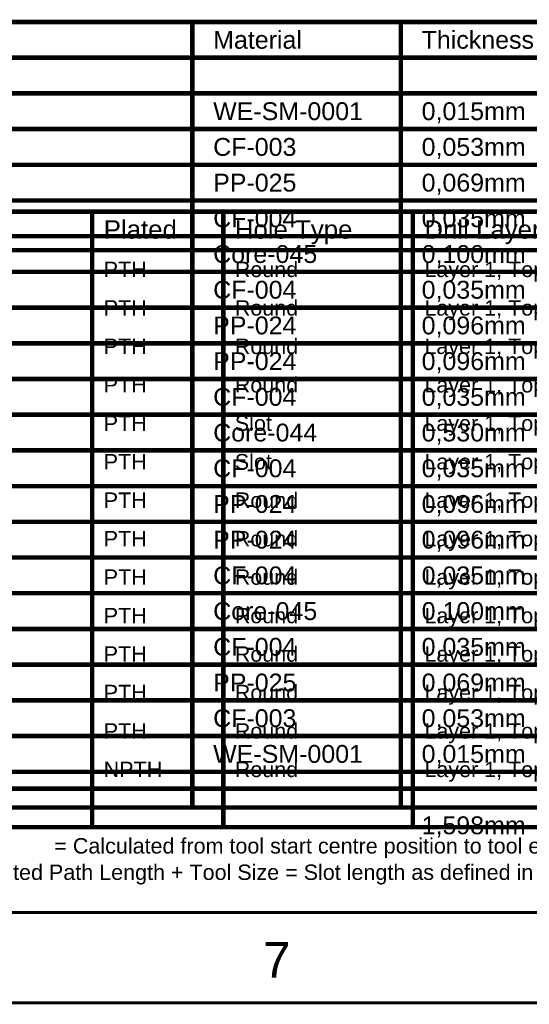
# Model space of a CAD drawing. Header units: inches. Extents: x -6 to 11.2, y -2.2 to 8.3.
# Tile 3 of 256: x -3.8 to -2.1, y -2.2 to 1.1. Entities that reach past the tile are written whole.
import ezdxf

# ---------------------------------------------------------------- set-up
doc = ezdxf.new("R2010")
doc.units = ezdxf.units.IN
doc.header["$MEASUREMENT"] = 0
for name, color, linetype in [('Drill Drawing', 1, 'Continuous'), ('Frame', 216, 'Continuous'), ('Notes', 56, 'Continuous')]:
    doc.layers.add(name, color=color, linetype=linetype)
doc.styles.add('Arial', font='txt', dxfattribs={"height": 0.2})

msp = doc.modelspace()

# ---------------------------------------------------------------- linework, layer by layer
at = {"layer": 'Drill Drawing'}
for points in [[(-5.5772, 0.4635, 0.015, 0.015, 0), (-0.3454, 0.4635, 0.015, 0.015, 0)], [(-3.5458, -1.5837, 0.015, 0.015, 0), (-3.5458, 0.4635, 0.015, 0.015, 0)], [(-3.1101, -1.5837, 0.015, 0.015, 0), (-3.1101, 0.4635, 0.015, 0.015, 0)], [(-2.4799, -1.5837, 0.015, 0.015, 0), (-2.4799, 0.4635, 0.015, 0.015, 0)], [(-5.5772, 0.3356, 0.015, 0.015, 0), (-0.3454, 0.3356, 0.015, 0.015, 0)], [(-5.5772, -1.4558, 0.015, 0.015, 0), (-0.3454, -1.4558, 0.015, 0.015, 0)], [(-5.5772, -1.5837, 0.015, 0.015, 0), (-0.3454, -1.5837, 0.015, 0.015, 0)]]:
    msp.add_lwpolyline(points, format="xyseb", dxfattribs=at)
for points in [[(-3.5495, 0.4635, 0.0075, 0.0075, 1), (-3.542, 0.4635, 0.0075, 0.0075, 1)], [(-3.1138, 0.4635, 0.0075, 0.0075, 1), (-3.1063, 0.4635, 0.0075, 0.0075, 1)], [(-2.4837, 0.4635, 0.0075, 0.0075, 1), (-2.4762, 0.4635, 0.0075, 0.0075, 1)], [(-3.5495, -1.5837, 0.0075, 0.0075, 1), (-3.542, -1.5837, 0.0075, 0.0075, 1)], [(-3.1138, -1.5837, 0.0075, 0.0075, 1), (-3.1063, -1.5837, 0.0075, 0.0075, 1)], [(-2.4837, -1.5837, 0.0075, 0.0075, 1), (-2.4762, -1.5837, 0.0075, 0.0075, 1)]]:
    msp.add_lwpolyline(points, format="xyseb", close=True, dxfattribs=at)
at = {"layer": 'Frame'}
for points in [[(-5.7308, -1.8683, 0.00984, 0.00984, 0), (10.1692, -1.8683, 0.00984, 0.00984, 0)], [(-6.0278, -2.1683, 0.00984, 0.00984, 0), (10.4692, -2.1683, 0.00984, 0.00984, 0)]]:
    msp.add_lwpolyline(points, format="xyseb", dxfattribs=at)
at = {"layer": 'Notes'}
for points in [[(-5.5983, 1.0948, 0.015, 0.015, 0), (-0.2038, 1.0948, 0.015, 0.015, 0)], [(-3.213, -1.5184, 0.015, 0.015, 0), (-3.213, 1.0948, 0.015, 0.015, 0)], [(-2.5201, -1.5184, 0.015, 0.015, 0), (-2.5201, 1.0948, 0.015, 0.015, 0)], [(-5.5983, 0.976, 0.015, 0.015, 0), (-0.2038, 0.976, 0.015, 0.015, 0)], [(-5.1923, 0.8572, 0.015, 0.015, 0), (-3.213, 0.8572, 0.015, 0.015, 0)], [(-3.213, 0.8572, 0.015, 0.015, 0), (-2.5201, 0.8572, 0.015, 0.015, 0)], [(-2.5201, 0.8572, 0.015, 0.015, 0), (-1.8766, 0.8572, 0.015, 0.015, 0)], [(-5.1923, 0.7385, 0.015, 0.015, 0), (-3.213, 0.7385, 0.015, 0.015, 0)], [(-3.213, 0.7385, 0.015, 0.015, 0), (-2.5201, 0.7385, 0.015, 0.015, 0)], [(-2.5201, 0.7385, 0.015, 0.015, 0), (-1.8766, 0.7385, 0.015, 0.015, 0)], [(-5.1923, 0.6197, 0.015, 0.015, 0), (-3.213, 0.6197, 0.015, 0.015, 0)], [(-3.213, 0.6197, 0.015, 0.015, 0), (-2.5201, 0.6197, 0.015, 0.015, 0)], [(-2.5201, 0.6197, 0.015, 0.015, 0), (-1.8766, 0.6197, 0.015, 0.015, 0)], [(-5.1923, 0.5009, 0.015, 0.015, 0), (-3.213, 0.5009, 0.015, 0.015, 0)], [(-3.213, 0.5009, 0.015, 0.015, 0), (-2.5201, 0.5009, 0.015, 0.015, 0)], [(-2.5201, 0.5009, 0.015, 0.015, 0), (-1.8766, 0.5009, 0.015, 0.015, 0)], [(-5.1923, 0.3821, 0.015, 0.015, 0), (-3.213, 0.3821, 0.015, 0.015, 0)], [(-3.213, 0.3821, 0.015, 0.015, 0), (-2.5201, 0.3821, 0.015, 0.015, 0)], [(-2.5201, 0.3821, 0.015, 0.015, 0), (-1.8766, 0.3821, 0.015, 0.015, 0)], [(-5.1923, 0.2633, 0.015, 0.015, 0), (-3.213, 0.2633, 0.015, 0.015, 0)], [(-3.213, 0.2633, 0.015, 0.015, 0), (-2.5201, 0.2633, 0.015, 0.015, 0)], [(-2.5201, 0.2633, 0.015, 0.015, 0), (-1.8766, 0.2633, 0.015, 0.015, 0)], [(-5.1923, 0.1445, 0.015, 0.015, 0), (-3.213, 0.1445, 0.015, 0.015, 0)], [(-3.213, 0.1445, 0.015, 0.015, 0), (-2.5201, 0.1445, 0.015, 0.015, 0)], [(-2.5201, 0.1445, 0.015, 0.015, 0), (-1.8766, 0.1445, 0.015, 0.015, 0)], [(-5.1923, 0.0258, 0.015, 0.015, 0), (-3.213, 0.0258, 0.015, 0.015, 0)], [(-3.213, 0.0258, 0.015, 0.015, 0), (-2.5201, 0.0258, 0.015, 0.015, 0)], [(-2.5201, 0.0258, 0.015, 0.015, 0), (-1.8766, 0.0258, 0.015, 0.015, 0)], [(-5.1923, -0.093, 0.015, 0.015, 0), (-3.213, -0.093, 0.015, 0.015, 0)], [(-3.213, -0.093, 0.015, 0.015, 0), (-2.5201, -0.093, 0.015, 0.015, 0)], [(-2.5201, -0.093, 0.015, 0.015, 0), (-1.8766, -0.093, 0.015, 0.015, 0)], [(-5.1923, -0.2118, 0.015, 0.015, 0), (-3.213, -0.2118, 0.015, 0.015, 0)], [(-3.213, -0.2118, 0.015, 0.015, 0), (-2.5201, -0.2118, 0.015, 0.015, 0)], [(-2.5201, -0.2118, 0.015, 0.015, 0), (-1.8766, -0.2118, 0.015, 0.015, 0)], [(-5.1923, -0.3306, 0.015, 0.015, 0), (-3.213, -0.3306, 0.015, 0.015, 0)], [(-3.213, -0.3306, 0.015, 0.015, 0), (-2.5201, -0.3306, 0.015, 0.015, 0)], [(-2.5201, -0.3306, 0.015, 0.015, 0), (-1.8766, -0.3306, 0.015, 0.015, 0)], [(-5.1923, -0.4494, 0.015, 0.015, 0), (-3.213, -0.4494, 0.015, 0.015, 0)], [(-3.213, -0.4494, 0.015, 0.015, 0), (-2.5201, -0.4494, 0.015, 0.015, 0)], [(-2.5201, -0.4494, 0.015, 0.015, 0), (-1.8766, -0.4494, 0.015, 0.015, 0)], [(-5.1923, -0.5681, 0.015, 0.015, 0), (-3.213, -0.5681, 0.015, 0.015, 0)], [(-3.213, -0.5681, 0.015, 0.015, 0), (-2.5201, -0.5681, 0.015, 0.015, 0)], [(-2.5201, -0.5681, 0.015, 0.015, 0), (-1.8766, -0.5681, 0.015, 0.015, 0)], [(-5.1923, -0.6869, 0.015, 0.015, 0), (-3.213, -0.6869, 0.015, 0.015, 0)], [(-3.213, -0.6869, 0.015, 0.015, 0), (-2.5201, -0.6869, 0.015, 0.015, 0)], [(-2.5201, -0.6869, 0.015, 0.015, 0), (-1.8766, -0.6869, 0.015, 0.015, 0)], [(-5.1923, -0.8057, 0.015, 0.015, 0), (-3.213, -0.8057, 0.015, 0.015, 0)], [(-3.213, -0.8057, 0.015, 0.015, 0), (-2.5201, -0.8057, 0.015, 0.015, 0)], [(-2.5201, -0.8057, 0.015, 0.015, 0), (-1.8766, -0.8057, 0.015, 0.015, 0)], [(-5.1923, -0.9245, 0.015, 0.015, 0), (-3.213, -0.9245, 0.015, 0.015, 0)], [(-3.213, -0.9245, 0.015, 0.015, 0), (-2.5201, -0.9245, 0.015, 0.015, 0)], [(-2.5201, -0.9245, 0.015, 0.015, 0), (-1.8766, -0.9245, 0.015, 0.015, 0)], [(-5.1923, -1.0433, 0.015, 0.015, 0), (-3.213, -1.0433, 0.015, 0.015, 0)], [(-3.213, -1.0433, 0.015, 0.015, 0), (-2.5201, -1.0433, 0.015, 0.015, 0)], [(-2.5201, -1.0433, 0.015, 0.015, 0), (-1.8766, -1.0433, 0.015, 0.015, 0)], [(-5.1923, -1.1621, 0.015, 0.015, 0), (-3.213, -1.1621, 0.015, 0.015, 0)], [(-3.213, -1.1621, 0.015, 0.015, 0), (-2.5201, -1.1621, 0.015, 0.015, 0)], [(-2.5201, -1.1621, 0.015, 0.015, 0), (-1.8766, -1.1621, 0.015, 0.015, 0)], [(-5.1923, -1.2808, 0.015, 0.015, 0), (-3.213, -1.2808, 0.015, 0.015, 0)], [(-3.213, -1.2808, 0.015, 0.015, 0), (-2.5201, -1.2808, 0.015, 0.015, 0)], [(-2.5201, -1.2808, 0.015, 0.015, 0), (-1.8766, -1.2808, 0.015, 0.015, 0)], [(-5.1923, -1.3996, 0.015, 0.015, 0), (-3.213, -1.3996, 0.015, 0.015, 0)], [(-3.213, -1.3996, 0.015, 0.015, 0), (-2.5201, -1.3996, 0.015, 0.015, 0)], [(-2.5201, -1.3996, 0.015, 0.015, 0), (-1.8766, -1.3996, 0.015, 0.015, 0)], [(-5.1923, -1.5184, 0.015, 0.015, 0), (-3.213, -1.5184, 0.015, 0.015, 0)], [(-3.213, -1.5184, 0.015, 0.015, 0), (-2.5201, -1.5184, 0.015, 0.015, 0)], [(-2.5201, -1.5184, 0.015, 0.015, 0), (-1.8766, -1.5184, 0.015, 0.015, 0)]]:
    msp.add_lwpolyline(points, format="xyseb", dxfattribs=at)
for points in [[(-3.2167, 1.0948, 0.0075, 0.0075, 1), (-3.2092, 1.0948, 0.0075, 0.0075, 1)], [(-2.5238, 1.0948, 0.0075, 0.0075, 1), (-2.5163, 1.0948, 0.0075, 0.0075, 1)], [(-3.2167, 0.8572, 0.0075, 0.0075, 1), (-3.2092, 0.8572, 0.0075, 0.0075, 1)], [(-3.2167, 0.8572, 0.0075, 0.0075, 1), (-3.2092, 0.8572, 0.0075, 0.0075, 1)], [(-2.5238, 0.8572, 0.0075, 0.0075, 1), (-2.5163, 0.8572, 0.0075, 0.0075, 1)], [(-2.5238, 0.8572, 0.0075, 0.0075, 1), (-2.5163, 0.8572, 0.0075, 0.0075, 1)], [(-3.2167, 0.7385, 0.0075, 0.0075, 1), (-3.2092, 0.7385, 0.0075, 0.0075, 1)], [(-3.2167, 0.7385, 0.0075, 0.0075, 1), (-3.2092, 0.7385, 0.0075, 0.0075, 1)], [(-2.5238, 0.7385, 0.0075, 0.0075, 1), (-2.5163, 0.7385, 0.0075, 0.0075, 1)], [(-2.5238, 0.7385, 0.0075, 0.0075, 1), (-2.5163, 0.7385, 0.0075, 0.0075, 1)], [(-3.2167, 0.6197, 0.0075, 0.0075, 1), (-3.2092, 0.6197, 0.0075, 0.0075, 1)], [(-3.2167, 0.6197, 0.0075, 0.0075, 1), (-3.2092, 0.6197, 0.0075, 0.0075, 1)], [(-2.5238, 0.6197, 0.0075, 0.0075, 1), (-2.5163, 0.6197, 0.0075, 0.0075, 1)], [(-2.5238, 0.6197, 0.0075, 0.0075, 1), (-2.5163, 0.6197, 0.0075, 0.0075, 1)], [(-3.2167, 0.5009, 0.0075, 0.0075, 1), (-3.2092, 0.5009, 0.0075, 0.0075, 1)], [(-3.2167, 0.5009, 0.0075, 0.0075, 1), (-3.2092, 0.5009, 0.0075, 0.0075, 1)], [(-2.5238, 0.5009, 0.0075, 0.0075, 1), (-2.5163, 0.5009, 0.0075, 0.0075, 1)], [(-2.5238, 0.5009, 0.0075, 0.0075, 1), (-2.5163, 0.5009, 0.0075, 0.0075, 1)], [(-3.2167, 0.3821, 0.0075, 0.0075, 1), (-3.2092, 0.3821, 0.0075, 0.0075, 1)], [(-3.2167, 0.3821, 0.0075, 0.0075, 1), (-3.2092, 0.3821, 0.0075, 0.0075, 1)], [(-2.5238, 0.3821, 0.0075, 0.0075, 1), (-2.5163, 0.3821, 0.0075, 0.0075, 1)], [(-2.5238, 0.3821, 0.0075, 0.0075, 1), (-2.5163, 0.3821, 0.0075, 0.0075, 1)], [(-3.2167, 0.2633, 0.0075, 0.0075, 1), (-3.2092, 0.2633, 0.0075, 0.0075, 1)], [(-3.2167, 0.2633, 0.0075, 0.0075, 1), (-3.2092, 0.2633, 0.0075, 0.0075, 1)], [(-2.5238, 0.2633, 0.0075, 0.0075, 1), (-2.5163, 0.2633, 0.0075, 0.0075, 1)], [(-2.5238, 0.2633, 0.0075, 0.0075, 1), (-2.5163, 0.2633, 0.0075, 0.0075, 1)], [(-3.2167, 0.1445, 0.0075, 0.0075, 1), (-3.2092, 0.1445, 0.0075, 0.0075, 1)], [(-3.2167, 0.1445, 0.0075, 0.0075, 1), (-3.2092, 0.1445, 0.0075, 0.0075, 1)], [(-2.5238, 0.1445, 0.0075, 0.0075, 1), (-2.5163, 0.1445, 0.0075, 0.0075, 1)], [(-2.5238, 0.1445, 0.0075, 0.0075, 1), (-2.5163, 0.1445, 0.0075, 0.0075, 1)], [(-3.2167, 0.0258, 0.0075, 0.0075, 1), (-3.2092, 0.0258, 0.0075, 0.0075, 1)], [(-3.2167, 0.0258, 0.0075, 0.0075, 1), (-3.2092, 0.0258, 0.0075, 0.0075, 1)], [(-2.5238, 0.0258, 0.0075, 0.0075, 1), (-2.5163, 0.0258, 0.0075, 0.0075, 1)], [(-2.5238, 0.0258, 0.0075, 0.0075, 1), (-2.5163, 0.0258, 0.0075, 0.0075, 1)], [(-3.2167, -0.093, 0.0075, 0.0075, 1), (-3.2092, -0.093, 0.0075, 0.0075, 1)], [(-3.2167, -0.093, 0.0075, 0.0075, 1), (-3.2092, -0.093, 0.0075, 0.0075, 1)], [(-2.5238, -0.093, 0.0075, 0.0075, 1), (-2.5163, -0.093, 0.0075, 0.0075, 1)], [(-2.5238, -0.093, 0.0075, 0.0075, 1), (-2.5163, -0.093, 0.0075, 0.0075, 1)], [(-3.2167, -0.2118, 0.0075, 0.0075, 1), (-3.2092, -0.2118, 0.0075, 0.0075, 1)], [(-3.2167, -0.2118, 0.0075, 0.0075, 1), (-3.2092, -0.2118, 0.0075, 0.0075, 1)], [(-2.5238, -0.2118, 0.0075, 0.0075, 1), (-2.5163, -0.2118, 0.0075, 0.0075, 1)], [(-2.5238, -0.2118, 0.0075, 0.0075, 1), (-2.5163, -0.2118, 0.0075, 0.0075, 1)], [(-3.2167, -0.3306, 0.0075, 0.0075, 1), (-3.2092, -0.3306, 0.0075, 0.0075, 1)], [(-3.2167, -0.3306, 0.0075, 0.0075, 1), (-3.2092, -0.3306, 0.0075, 0.0075, 1)], [(-2.5238, -0.3306, 0.0075, 0.0075, 1), (-2.5163, -0.3306, 0.0075, 0.0075, 1)], [(-2.5238, -0.3306, 0.0075, 0.0075, 1), (-2.5163, -0.3306, 0.0075, 0.0075, 1)], [(-3.2167, -0.4494, 0.0075, 0.0075, 1), (-3.2092, -0.4494, 0.0075, 0.0075, 1)], [(-3.2167, -0.4494, 0.0075, 0.0075, 1), (-3.2092, -0.4494, 0.0075, 0.0075, 1)], [(-2.5238, -0.4494, 0.0075, 0.0075, 1), (-2.5163, -0.4494, 0.0075, 0.0075, 1)], [(-2.5238, -0.4494, 0.0075, 0.0075, 1), (-2.5163, -0.4494, 0.0075, 0.0075, 1)], [(-3.2167, -0.5681, 0.0075, 0.0075, 1), (-3.2092, -0.5681, 0.0075, 0.0075, 1)], [(-3.2167, -0.5681, 0.0075, 0.0075, 1), (-3.2092, -0.5681, 0.0075, 0.0075, 1)], [(-2.5238, -0.5681, 0.0075, 0.0075, 1), (-2.5163, -0.5681, 0.0075, 0.0075, 1)], [(-2.5238, -0.5681, 0.0075, 0.0075, 1), (-2.5163, -0.5681, 0.0075, 0.0075, 1)], [(-3.2167, -0.6869, 0.0075, 0.0075, 1), (-3.2092, -0.6869, 0.0075, 0.0075, 1)], [(-3.2167, -0.6869, 0.0075, 0.0075, 1), (-3.2092, -0.6869, 0.0075, 0.0075, 1)], [(-2.5238, -0.6869, 0.0075, 0.0075, 1), (-2.5163, -0.6869, 0.0075, 0.0075, 1)], [(-2.5238, -0.6869, 0.0075, 0.0075, 1), (-2.5163, -0.6869, 0.0075, 0.0075, 1)], [(-3.2167, -0.8057, 0.0075, 0.0075, 1), (-3.2092, -0.8057, 0.0075, 0.0075, 1)], [(-3.2167, -0.8057, 0.0075, 0.0075, 1), (-3.2092, -0.8057, 0.0075, 0.0075, 1)], [(-2.5238, -0.8057, 0.0075, 0.0075, 1), (-2.5163, -0.8057, 0.0075, 0.0075, 1)], [(-2.5238, -0.8057, 0.0075, 0.0075, 1), (-2.5163, -0.8057, 0.0075, 0.0075, 1)], [(-3.2167, -0.9245, 0.0075, 0.0075, 1), (-3.2092, -0.9245, 0.0075, 0.0075, 1)], [(-3.2167, -0.9245, 0.0075, 0.0075, 1), (-3.2092, -0.9245, 0.0075, 0.0075, 1)], [(-2.5238, -0.9245, 0.0075, 0.0075, 1), (-2.5163, -0.9245, 0.0075, 0.0075, 1)], [(-2.5238, -0.9245, 0.0075, 0.0075, 1), (-2.5163, -0.9245, 0.0075, 0.0075, 1)], [(-3.2167, -1.0433, 0.0075, 0.0075, 1), (-3.2092, -1.0433, 0.0075, 0.0075, 1)], [(-3.2167, -1.0433, 0.0075, 0.0075, 1), (-3.2092, -1.0433, 0.0075, 0.0075, 1)], [(-2.5238, -1.0433, 0.0075, 0.0075, 1), (-2.5163, -1.0433, 0.0075, 0.0075, 1)], [(-2.5238, -1.0433, 0.0075, 0.0075, 1), (-2.5163, -1.0433, 0.0075, 0.0075, 1)], [(-3.2167, -1.1621, 0.0075, 0.0075, 1), (-3.2092, -1.1621, 0.0075, 0.0075, 1)], [(-3.2167, -1.1621, 0.0075, 0.0075, 1), (-3.2092, -1.1621, 0.0075, 0.0075, 1)], [(-2.5238, -1.1621, 0.0075, 0.0075, 1), (-2.5163, -1.1621, 0.0075, 0.0075, 1)], [(-2.5238, -1.1621, 0.0075, 0.0075, 1), (-2.5163, -1.1621, 0.0075, 0.0075, 1)], [(-3.2167, -1.2808, 0.0075, 0.0075, 1), (-3.2092, -1.2808, 0.0075, 0.0075, 1)], [(-3.2167, -1.2808, 0.0075, 0.0075, 1), (-3.2092, -1.2808, 0.0075, 0.0075, 1)], [(-2.5238, -1.2808, 0.0075, 0.0075, 1), (-2.5163, -1.2808, 0.0075, 0.0075, 1)], [(-2.5238, -1.2808, 0.0075, 0.0075, 1), (-2.5163, -1.2808, 0.0075, 0.0075, 1)], [(-3.2167, -1.3996, 0.0075, 0.0075, 1), (-3.2092, -1.3996, 0.0075, 0.0075, 1)], [(-3.2167, -1.3996, 0.0075, 0.0075, 1), (-3.2092, -1.3996, 0.0075, 0.0075, 1)], [(-2.5238, -1.3996, 0.0075, 0.0075, 1), (-2.5163, -1.3996, 0.0075, 0.0075, 1)], [(-2.5238, -1.3996, 0.0075, 0.0075, 1), (-2.5163, -1.3996, 0.0075, 0.0075, 1)], [(-3.2167, -1.5184, 0.0075, 0.0075, 1), (-3.2092, -1.5184, 0.0075, 0.0075, 1)], [(-3.2167, -1.5184, 0.0075, 0.0075, 1), (-3.2092, -1.5184, 0.0075, 0.0075, 1)], [(-3.2167, -1.5184, 0.0075, 0.0075, 1), (-3.2092, -1.5184, 0.0075, 0.0075, 1)], [(-2.5238, -1.5184, 0.0075, 0.0075, 1), (-2.5163, -1.5184, 0.0075, 0.0075, 1)], [(-2.5238, -1.5184, 0.0075, 0.0075, 1), (-2.5163, -1.5184, 0.0075, 0.0075, 1)], [(-2.5238, -1.5184, 0.0075, 0.0075, 1), (-2.5163, -1.5184, 0.0075, 0.0075, 1)]]:
    msp.add_lwpolyline(points, format="xyseb", close=True, dxfattribs=at)

# ---------------------------------------------------------------- texts
at = {"layer": 'Drill Drawing', "style": 'Arial'}
for s, height, p in [('Plated', 0.06142, (-3.5074, 0.3739)), ('Hole Type', 0.06142, (-3.0717, 0.3739)), ('Drill Layer Pair', 0.061417, (-2.4415, 0.3739)), ('PTH', 0.05118, (-3.5074, 0.246)), ('Round', 0.05118, (-3.0717, 0.246)), ('Layer 1, Top - Layer 8, Bottom', 0.051181, (-2.4415, 0.246)), ('PTH', 0.05118, (-3.5074, 0.118)), ('Round', 0.05118, (-3.0717, 0.118)), ('Layer 1, Top - Layer 8, Bottom', 0.051181, (-2.4415, 0.118)), ('PTH', 0.05118, (-3.5074, -0.0099)), ('Round', 0.05118, (-3.0717, -0.0099)), ('Layer 1, Top - Layer 8, Bottom', 0.051181, (-2.4415, -0.0099)), ('PTH', 0.05118, (-3.5074, -0.1379)), ('Round', 0.05118, (-3.0717, -0.1379)), ('Layer 1, Top - Layer 8, Bottom', 0.051181, (-2.4415, -0.1379)), ('PTH', 0.05118, (-3.5074, -0.2658)), ('Slot', 0.05118, (-3.0717, -0.2658)), ('Layer 1, Top - Layer 8, Bottom', 0.051181, (-2.4415, -0.2658)), ('PTH', 0.05118, (-3.5074, -0.3938)), ('Slot', 0.05118, (-3.0717, -0.3938)), ('Layer 1, Top - Layer 8, Bottom', 0.051181, (-2.4415, -0.3938)), ('PTH', 0.05118, (-3.5074, -0.5217)), ('Round', 0.05118, (-3.0717, -0.5217)), ('Layer 1, Top - Layer 8, Bottom', 0.051181, (-2.4415, -0.5217)), ('PTH', 0.05118, (-3.5074, -0.6497)), ('Round', 0.05118, (-3.0717, -0.6497)), ('Layer 1, Top - Layer 8, Bottom', 0.051181, (-2.4415, -0.6497)), ('PTH', 0.05118, (-3.5074, -0.7776)), ('Round', 0.05118, (-3.0717, -0.7776)), ('Layer 1, Top - Layer 8, Bottom', 0.051181, (-2.4415, -0.7776)), ('Round', 0.05118, (-3.0717, -0.9056)), ('PTH', 0.05118, (-3.5074, -0.9056)), ('Layer 1, Top - Layer 8, Bottom', 0.051181, (-2.4415, -0.9056)), ('PTH', 0.05118, (-3.5074, -1.0335)), ('Round', 0.05118, (-3.0717, -1.0335)), ('Layer 1, Top - Layer 8, Bottom', 0.051181, (-2.4415, -1.0335)), ('PTH', 0.05118, (-3.5074, -1.1615)), ('Round', 0.05118, (-3.0717, -1.1615)), ('Layer 1, Top - Layer 8, Bottom', 0.051181, (-2.4415, -1.1615)), ('PTH', 0.05118, (-3.5074, -1.2894)), ('Round', 0.05118, (-3.0717, -1.2894)), ('Layer 1, Top - Layer 8, Bottom', 0.051181, (-2.4415, -1.2894)), ('NPTH', 0.05118, (-3.5074, -1.4174)), ('Round', 0.05118, (-3.0717, -1.4174)), ('Layer 1, Top - Layer 8, Bottom', 0.051181, (-2.4415, -1.4174)), ('= Calculated from tool start centre position to tool end centre position.', 0.051181, (-3.6716, -1.6716)), (' = Routed Path Length + Tool Size = Slot length as defined in the PCB layout', 0.051181, (-4.0212, -1.7595))]:
    msp.add_text(s, height=height, dxfattribs=at).set_placement(p)
at = {"layer": 'Frame', "style": 'Arial'}
msp.add_text('7', height=0.1181, dxfattribs=at).set_placement((-2.9781, -2.0843))
at = {"layer": 'Notes', "style": 'Arial'}
for s, p in [('Material', (-3.1436, 1.0057)), ('Thickness', (-2.4507, 1.0057)), ('WE-SM-0001', (-3.1436, 0.7682)), ('0,015mm', (-2.4507, 0.7682)), ('CF-003', (-3.1436, 0.6494)), ('0,053mm', (-2.4507, 0.6494)), ('PP-025', (-3.1436, 0.5306)), ('0,069mm', (-2.4507, 0.5306)), ('CF-004', (-3.1436, 0.4118)), ('0,035mm', (-2.4507, 0.4118)), ('Core-045', (-3.1436, 0.293)), ('0,100mm', (-2.4507, 0.293)), ('CF-004', (-3.1436, 0.1742)), ('0,035mm', (-2.4507, 0.1742)), ('PP-024', (-3.1436, 0.0555)), ('0,096mm', (-2.4507, 0.0555)), ('PP-024', (-3.1436, -0.0633)), ('0,096mm', (-2.4507, -0.0633)), ('CF-004', (-3.1436, -0.1821)), ('0,035mm', (-2.4507, -0.1821)), ('Core-044', (-3.1436, -0.3009)), ('0,530mm', (-2.4507, -0.3009)), ('CF-004', (-3.1436, -0.4197)), ('0,035mm', (-2.4507, -0.4197)), ('PP-024', (-3.1436, -0.5385)), ('0,096mm', (-2.4507, -0.5385)), ('PP-024', (-3.1436, -0.6572)), ('0,096mm', (-2.4507, -0.6572)), ('CF-004', (-3.1436, -0.776)), ('0,035mm', (-2.4507, -0.776)), ('Core-045', (-3.1436, -0.8948)), ('0,100mm', (-2.4507, -0.8948)), ('CF-004', (-3.1436, -1.0136)), ('0,035mm', (-2.4507, -1.0136)), ('PP-025', (-3.1436, -1.1324)), ('0,069mm', (-2.4507, -1.1324)), ('CF-003', (-3.1436, -1.2511)), ('0,053mm', (-2.4507, -1.2511)), ('WE-SM-0001', (-3.1436, -1.3699)), ('0,015mm', (-2.4507, -1.3699)), ('1,598mm', (-2.4507, -1.6075))]:
    msp.add_text(s, height=0.05939, dxfattribs=at).set_placement(p)

doc.saveas('drawing.dxf')
